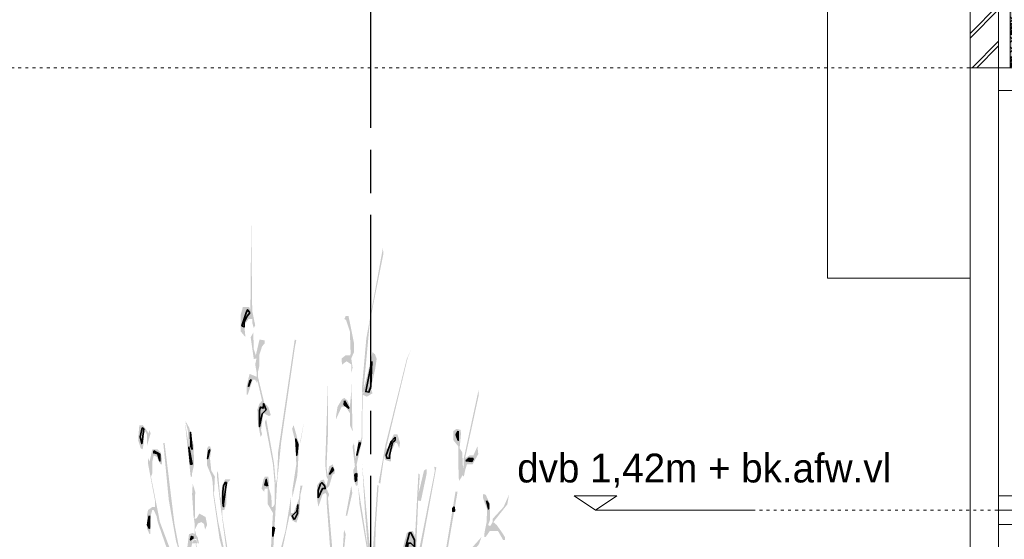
# Model space of a CAD drawing. Header units: millimetres. Extents: x -10538 to 13100, y -15694 to 32605.
# Tile 165 of 203: x -4400 to -949, y 27948 to 29768. Entities that reach past the tile are written whole.
import ezdxf

# ---------------------------------------------------------------- set-up
doc = ezdxf.new("R2010")
doc.units = ezdxf.units.MM
doc.header["$LTSCALE"] = 100
doc.header["$PDMODE"] = 1
doc.header["$PDSIZE"] = -2
doc.linetypes.add('[LS] ISO-08 Long Dashed Short Dashed', pattern=[9.144, 6.096, -0.762, 1.524, -0.762])
doc.linetypes.add('HIDDEN2', pattern=[0.25, 0.1, -0.15])
doc.layers.get('0').update_dxf_attribs({"lineweight": 5})
for name, color, linetype, lineweight in [('- 28_metselwerk', 7, 'Continuous', 18), ('5', 7, 'Continuous', 18), ('Dimension', 7, 'Continuous', 9), ('Geen', 7, 'Continuous', 9), ('none', 7, 'Continuous', 13), ('None-1', 7, 'Continuous', 9)]:
    doc.layers.add(name, color=color, linetype=linetype, lineweight=lineweight)
doc.styles.add('Century Gothic', font='Century-Gothic_9791.ttf')
doc.dimstyles.new('Arch_PUUUR', dxfattribs={"dimtxt": 101.056134, "dimasz": 70.693359, "dimexe": 100, "dimexo": 159, "dimgap": 100, "dimtad": 1, "dimdec": 4, "dimtxsty": 'Century Gothic', "dimblk": 'VW_SLASH', "dimblk1": 'VW_SLASH', "dimblk2": 'VW_SLASH', "dimcen": 0, "dimdle": 100, "dimazin": 0, "dimtfac": 0.8, "dimtdec": 4, "dimtix": 1, "dimtmove": 0, "dimatfit": 0, "dimldrblk": 'VW_SLASH-1', "dimfxl": 1, "dimfrac": 2, "dimtolj": 1, "dimarcsym": 0})
pattern_1 = [(45, (0, 0), (-3.18198, 3.18198), [])]

# ---------------------------------------------------------------- blocks, each defined once
blk = doc.blocks.new('Groep-1')
at = {"layer": '5', "linetype": 'Continuous', "lineweight": 0, "true_color": 0xbbbbbb, "transparency": 33554687}
blk.add_hatch(color=9, dxfattribs=at).paths.add_polyline_path([(91.5, 580), (100.5, 580), (100.5, -500), (91.5, -500)])
at = {"layer": '5', "linetype": 'Continuous', "lineweight": 5, "transparency": 33554687}
h = blk.add_hatch(dxfattribs=at)
h.set_pattern_fill('[LA] Gips fijn', style=0, pattern_type=2)
h.set_pattern_definition([(19.98, (0, 0), (488.2, -475), [30.9, -586.88]), (-13.87, (29.03, 10.56), (488.2, -475.01), [55.04, -1045.83]), (-44.22, (82.47, -2.64), (-92.36, -686.13), [34.06, -647.1]), (-97.67, (106.9, -26.4), (-580.57, -211.1), [34.62, -657.7]), (-160.02, (102.26, -60.7), (-1068.8, 263.9), [30.9, -586.88]), (166.13, (73.23, -71.25), (-1556.99, 738.91), [55.04, -1045.83]), (135.78, (19.8, -58.06), (92.36, 686.13), [34.06, -647.1]), (82.33, (-4.6, -34.3), (580.57, 211.1), [34.62, -657.7]), (-110.56, (-191.3, 283.7), (677.1, -385.55), [28.2, -663.3]), (-67.195, (-201.2, 257.3), (677.12, -385.55), [45.67, -1074.9]), (-29.66, (-183.5, 215.2), (919.9, 261.9), [31.76, -747.43]), (15.89, (-155.9, 199.5), (242.8, 647.44), [39, -917.48]), (69.44, (-118.4, 210.15), (-677.1, 385.55), [28.2, -663.3]), (112.805, (-108.53, 236.54), (-242.8, -647.44), [45.68, -1074.9]), (150.34, (-126.2, 278.65), (-242.8, -647.44), [31.76, -747.43]), (-164.11, (-153.83, 294.36), (-677.12, 385.55), [39, -917.48]), (-136.78, (118.8, -303.5), (448.6, -1121.6), [30.06, -1472.8]), (-68.2, (96.8, -324), (1543.8, -92.4), [24.16, -1183.8]), (-3.42, (105.8, -346.5), (1095.2, 1029.2), [30.9, -1515.6]), (43.22, (136.7, -348.3), (-448.6, 1121.6), [30.06, -1472.8]), (111.8, (158.6, -327.8), (-1543.8, 92.4), [24.16, -1183.8]), (176.58, (149.6, -305.3), (-1095.2, -1029.2), [30.9, -1515.6]), (142.046, (-184.7, -184.7), (-105.56, -646.55), [41.84, -794.87]), (80.73, (-217.7, -159), (-765.3, -131.95), [32.76, -622.35]), (41.795, (-212.44, -126.67), (-765.3, -131.95), [58.4, -1109.7]), (9.78, (-168.9, -87.75), (-659.74, 514.6), [38.83, -737.76]), (-37.95, (-130.6, -81.15), (105.56, 646.55), [41.84, -794.87]), (-99.27, (-97.64, -106.9), (870.86, 778.5), [65.5, -589.6]), (-170.22, (-108.2, -171.53), (659.74, -514.6), [77.66, -698.93])])
h.paths.add_polyline_path([(100.5, 580), (113, 580), (113, -500), (100.5, -500)])
at = {"layer": 'none', "linetype": 'Continuous', "lineweight": 0, "true_color": 0xdddddd}
blk.add_hatch(color=254, dxfattribs=at).paths.add_polyline_path([(113, 580), (116, 580), (116, -500), (113, -500)])
at = {"layer": '5', "lineweight": 5, "transparency": 33554687, "flags": 128}
for points in [[(91.5, 580), (100.5, 580), (100.5, -500), (91.5, -500)], [(100.5, 580), (113, 580), (113, -500), (100.5, -500)]]:
    blk.add_lwpolyline(points, close=True, dxfattribs=at)
at = {"layer": 'none', "flags": 128}
blk.add_lwpolyline([(113, 580), (116, 580), (116, -500), (113, -500)], close=True, dxfattribs=at)
blk = doc.blocks.new('Breedflensprofiel')
at = {"linetype": 'Continuous', "lineweight": 0, "true_color": 0x111111, "transparency": 33554687}
h = blk.add_hatch(color=250, dxfattribs=at)
edge = h.paths.add_edge_path()
edge.add_line((-130, -250), (-130, -237.5))
edge.add_line((-130, -237.5), (-27.75, -237.5))
edge.add_arc((-27.75, -213.5), 24, 270, 360)
edge.add_line((-3.75, -213.5), (-3.75, -36.5))
edge.add_arc((-27.75, -36.5), 24, 0, 90)
edge.add_line((-27.75, -12.5), (-130, -12.5))
edge.add_line((-130, -12.5), (-130, 0))
edge.add_line((-130, 0), (130, 0))
edge.add_line((130, 0), (130, -12.5))
edge.add_line((130, -12.5), (27.75, -12.5))
edge.add_arc((27.75, -36.5), 24, 90, 180)
edge.add_line((3.75, -36.5), (3.75, -213.5))
edge.add_arc((27.75, -213.5), 24, 180, 270)
edge.add_line((27.75, -237.5), (130, -237.5))
edge.add_line((130, -237.5), (130, -250))
edge.add_line((130, -250), (-130, -250))
at = {"linetype": 'Continuous', "lineweight": 5, "transparency": 33554687, "flags": 128}
blk.add_lwpolyline([(-130, -250), (-130, -237.5), (-27.75, -237.5, 0.4142136), (-3.75, -213.5), (-3.75, -36.5, 0.4142136), (-27.75, -12.5), (-130, -12.5), (-130, 0), (130, 0), (130, -12.5), (27.75, -12.5, 0.4142136), (3.75, -36.5), (3.75, -213.5, 0.4142136), (27.75, -237.5), (130, -237.5), (130, -250)], format="xyb", close=True, dxfattribs=at)
at = {"linetype": 'Continuous', "lineweight": 5, "transparency": 33554687}
blk.add_point((0, -125), dxfattribs=at)
blk = doc.blocks.new('d wandopbouw 02')
at = {"layer": '5', "linetype": 'Continuous', "lineweight": 0, "true_color": 0xffffcc, "transparency": 33554687}
blk.add_hatch(color=7, dxfattribs=at).paths.add_polyline_path([(-143.5, 580), (91.5, 580), (91.5, -500), (-143.5, -500)])
at = {"layer": '5', "linetype": 'Continuous', "lineweight": 5, "true_color": 0x777777, "transparency": 33554687}
h = blk.add_hatch(dxfattribs=at)
h.set_pattern_fill('#isolatie-persing', color=8, style=0, pattern_type=2)
h.set_pattern_definition([(45, (1.433, 1.323), (-17.6777, 17.6777), []), (135, (-2.866, 2.866), (-17.6777, -17.6777), [])])
h.paths.add_polyline_path([(-143.5, 580), (91.5, 580), (91.5, -500), (-143.5, -500)])
at = {"layer": '5', "lineweight": 5, "transparency": 33554687, "flags": 128}
blk.add_lwpolyline([(-143.5, 580), (91.5, 580), (91.5, -500), (-143.5, -500)], close=True, dxfattribs=at)
at = {"layer": '5', "color": 7, "transparency": 33554687}
blk.add_blockref('Groep-1', (0, 0), dxfattribs=at)
at = {"color": 255, "linetype": 'Continuous', "lineweight": 18, "transparency": 33554687}
blk.add_wipeout([(-283.5, 580), (-183.5, 580), (-183.5, -500), (-283.5, -500)], dxfattribs=at).dxf.layer = '- 28_metselwerk'
at = {"layer": '- 28_metselwerk', "linetype": 'Continuous', "lineweight": 9, "transparency": 33554687}
h = blk.add_hatch(dxfattribs=at)
h.set_pattern_fill('metselwerk', style=0, pattern_type=2)
h.set_pattern_definition([(45, (66410.59, 23488.49), (-63.63961, 63.63961), []), (45, (66387.475, 23481.765), (-63.63961, 63.63961), [])])
h.paths.add_polyline_path([(-283.5, 580), (-183.5, 580), (-183.5, -500), (-283.5, -500)])
at = {"layer": '- 28_metselwerk', "color": 7, "linetype": 'Continuous', "lineweight": 18, "transparency": 33554687, "flags": 128}
blk.add_lwpolyline([(-283.5, 580), (-183.5, 580), (-183.5, -500), (-283.5, -500)], close=True, dxfattribs=at)
at = {"color": 255, "linetype": 'Continuous', "lineweight": 9, "transparency": 33554687}
for points, layer in [([(-13.5, -80), (246.5, -80), (246.5, -330), (-13.5, -330)], 'Geen'), ([(91.5, 542), (91.5, 580), (-143.5, 580), (-143.5, 542)], 'None-1'), ([(91.5, 120), (91.5, 158), (-143.5, 158), (-143.5, 120)], 'None-1'), ([(91.5, -500), (91.5, -462), (-143.5, -462), (-143.5, -500)], 'None-1')]:
    blk.add_wipeout(points, dxfattribs=at).dxf.layer = layer
at = {"layer": 'None-1', "linetype": 'Continuous', "lineweight": 5, "true_color": 0x777777, "transparency": 33554687}
h = blk.add_hatch(dxfattribs=at)
h.set_pattern_fill('12_Naaldhout_6', color=8, style=0, pattern_type=2)
h.set_pattern_definition(pattern_1)
h.paths.add_polyline_path([(91.5, 542), (91.5, 580), (-143.5, 580), (-143.5, 542)])
h = blk.add_hatch(dxfattribs=at)
h.set_pattern_fill('12_Naaldhout_6', color=8, style=0, pattern_type=2)
h.set_pattern_definition(pattern_1)
h.paths.add_polyline_path([(91.5, 120), (91.5, 158), (-143.5, 158), (-143.5, 120)])
h = blk.add_hatch(dxfattribs=at)
h.set_pattern_fill('12_Naaldhout_6', color=8, style=0, pattern_type=2)
h.set_pattern_definition(pattern_1)
h.paths.add_polyline_path([(91.5, -500), (91.5, -462), (-143.5, -462), (-143.5, -500)])
at = {"layer": 'Geen', "color": 7, "linetype": 'Continuous', "lineweight": 9, "transparency": 33554687, "flags": 128}
blk.add_lwpolyline([(-13.5, -80), (246.5, -80), (246.5, -330), (-13.5, -330)], close=True, dxfattribs=at)
at = {"layer": 'None-1', "color": 7, "linetype": 'Continuous', "lineweight": 9, "transparency": 33554687, "flags": 128}
for points in [[(91.5, 542), (91.5, 580), (-143.5, 580), (-143.5, 542)], [(91.5, 120), (91.5, 158), (-143.5, 158), (-143.5, 120)], [(91.5, -500), (91.5, -462), (-143.5, -462), (-143.5, -500)]]:
    blk.add_lwpolyline(points, close=True, dxfattribs=at)
at = {"transparency": 33554687}
blk.add_blockref('Breedflensprofiel', (116.5, -80), dxfattribs=at)
at = {"color": 255, "linetype": 'Continuous', "lineweight": 9, "transparency": 33554687}
for points in [[(91.5, -80), (91.5, -42), (-143.5, -42), (-143.5, -80)], [(91.5, -383), (91.5, -345), (-143.5, -345), (-143.5, -383)]]:
    blk.add_wipeout(points, dxfattribs=at).dxf.layer = 'None-1'
at = {"layer": 'None-1', "linetype": 'Continuous', "lineweight": 5, "true_color": 0x777777, "transparency": 33554687}
h = blk.add_hatch(dxfattribs=at)
h.set_pattern_fill('12_Naaldhout_6', color=8, style=0, pattern_type=2)
h.set_pattern_definition(pattern_1)
h.paths.add_polyline_path([(91.5, -80), (91.5, -42), (-143.5, -42), (-143.5, -80)])
h = blk.add_hatch(dxfattribs=at)
h.set_pattern_fill('12_Naaldhout_6', color=8, style=0, pattern_type=2)
h.set_pattern_definition(pattern_1)
h.paths.add_polyline_path([(91.5, -383), (91.5, -345), (-143.5, -345), (-143.5, -383)])
at = {"layer": 'None-1', "color": 7, "linetype": 'Continuous', "lineweight": 9, "transparency": 33554687, "flags": 128}
for points in [[(91.5, -80), (91.5, -42), (-143.5, -42), (-143.5, -80)], [(91.5, -383), (91.5, -345), (-143.5, -345), (-143.5, -383)]]:
    blk.add_lwpolyline(points, close=True, dxfattribs=at)
blk = doc.blocks.new('Groep-4')
at = {"layer": 'Geen', "linetype": 'Continuous', "lineweight": 0, "true_color": 0xbbbbbb, "transparency": 33554549}
for points in [[(-3574.7, 28698.2), (-3585.1, 28748.3), (-3588.7, 29061.1), (-3591.5, 28751.3), (-3596, 28762.3), (-3617.8, 28762.3), (-3625.1, 28736.3), (-3625.1, 28676.1), (-3608.7, 28656.1), (-3613.3, 28698.2), (-3597.8, 28720.2), (-3584.2, 28720.2), (-3584.2, 28704.2), (-3579.6, 28688.2)], [(-3225.2, 28202.9), (-3233.4, 28274.1), (-3228.4, 28285.1), (-3223.4, 28232), (-3213.9, 28285.1), (-3213.9, 28295.2), (-3204.3, 28295.2), (-3202.1, 28303.2), (-3199.8, 28486.6), (-3185.2, 28652.1), (-3127.1, 28968.9), (-3125.3, 28948.8), (-3172.5, 28712.2), (-3194.8, 28475.6), (-3181.6, 28523.7), (-3172.5, 28563.8), (-3163.4, 28603.9), (-3154.3, 28595.9), (-3148.9, 28579.9), (-3154.3, 28543.8), (-3163.4, 28503.7), (-3168.9, 28475.6), (-3163.4, 28459.6), (-3170.7, 28455.6), (-3183.4, 28447.5), (-3198, 28454.6), (-3194.8, 28465.6), (-3198, 28463.6), (-3198, 28454.6), (-3199.8, 28295.2), (-3218.9, 28211), (-3214.3, 28150.8), (-3216.6, 28135.8), (-3221.1, 28135.8), (-3228.9, 28154.8), (-3230.7, 28190.9)], [(-3233.4, 28327.2), (-3242.9, 28348.3), (-3242.9, 28390.4), (-3257.5, 28412.5), (-3271.6, 28412.5), (-3291.1, 28369.4), (-3291.1, 28380.4), (-3286.1, 28412.5), (-3270.7, 28438.5), (-3262, 28443.5), (-3250.7, 28433.5), (-3242.9, 28412.5), (-3238, 28465.6), (-3238, 28560.8), (-3254.3, 28571.9), (-3270.7, 28559.8), (-3271.6, 28581.9), (-3257.5, 28592.9), (-3241.6, 28592.9), (-3240.2, 28599.9), (-3242.9, 28677.1), (-3256.1, 28716.2), (-3262, 28720.2), (-3257.5, 28730.3), (-3247.5, 28730.3), (-3228.4, 28635), (-3228.4, 28603.9), (-3238, 28581.9), (-3233.4, 28549.8), (-3238, 28528.8)], [(-3324.7, 26704.2), (-3329.3, 26704.2), (-3329.3, 26725.2), (-3324.7, 26746.3), (-3324.7, 26751.3), (-3334.3, 26725.2), (-3334.3, 26751.3), (-3367.9, 26788.4), (-3419.7, 26867.6), (-3550.6, 27160.3), (-3577.8, 27212.5), (-3593.7, 27223.5), (-3598.7, 27223.5), (-3613.3, 27244.5), (-3646.9, 27255.6), (-3685.5, 27287.6), (-3743.2, 27361.8), (-3776.9, 27425), (-3776.9, 27436), (-3757.3, 27393.9), (-3752.8, 27393.9), (-3757.3, 27447), (-3752.8, 27468.1), (-3747.8, 27478.1), (-3734.1, 27469.1), (-3709.1, 27425), (-3708.7, 27360.8), (-3719.1, 27371.9), (-3728.7, 27436), (-3732.3, 27441), (-3745, 27447), (-3746.9, 27429), (-3747.8, 27403.9), (-3738.2, 27371.9), (-3695.1, 27308.7), (-3663.3, 27287.6), (-3610.5, 27264.6), (-3598.7, 27276.6), (-3598.7, 27292.7), (-3603.7, 27308.7), (-3674.2, 27497.2), (-3810.5, 27796.9), (-3848.6, 27850.1), (-3885, 27918.2), (-3916.4, 28008.5), (-3920.9, 28030.5), (-3930.4, 28050.6), (-3935.4, 28051.6), (-3940, 28034.5), (-3942.7, 27966.3), (-3945, 27966.3), (-3954.5, 27987.4), (-3954.5, 28030.5), (-3950.4, 28050.6), (-3935.4, 28061.6), (-3925.9, 28061.6), (-3925.9, 28083.6), (-3950, 28211), (-3950, 28232), (-3945, 28221), (-3935.4, 28263.1), (-3916.4, 28263.1), (-3906.4, 28253.1), (-3901.8, 28232), (-3901.8, 28211), (-3906.4, 28211), (-3919.5, 28237), (-3930.4, 28242), (-3935.4, 28221), (-3935.4, 28178.9), (-3940, 28167.8), (-3908.6, 28008.5), (-3872.7, 27913.2), (-3835.9, 27842), (-3810.5, 27806.9), (-3852.3, 27942.3), (-3877.7, 28086.6), (-3896.8, 28285.1), (-3892.3, 28285.1), (-3857.7, 28002.4), (-3843.2, 27926.2), (-3817.7, 27846), (-3784.1, 27759.8), (-3776.9, 27764.8), (-3777.8, 27881.1), (-3783.2, 27930.3), (-3781.4, 27934.3), (-3774.1, 27870.1), (-3762.3, 27732.8), (-3675.5, 27531.3), (-3673.3, 27531.3), (-3671, 27552.3), (-3695.1, 27716.7), (-3695.1, 27722.7), (-3680.5, 27648.6), (-3676, 27649.6), (-3646.9, 27525.2), (-3605.1, 27376.9), (-3541, 27192.4), (-3507.4, 27117.2), (-3497.9, 27088.2), (-3463.3, 27016), (-3464.2, 27054.1), (-3490.6, 27208.5), (-3502.4, 27340.8), (-3521.5, 27445), (-3576, 27557.3), (-3641.4, 27737.8), (-3646.9, 27743.8), (-3646.9, 27732.8), (-3651.4, 27722.7), (-3652.4, 27669.6), (-3661.4, 27690.7), (-3666.9, 27733.8), (-3656.4, 27785.9), (-3699.6, 27950.3), (-3721.4, 28102.7), (-3723.7, 28146.8), (-3726.9, 28166.8), (-3743.2, 28206.9), (-3743.2, 28267.1), (-3738.2, 28274.1), (-3733.2, 28274.1), (-3728.7, 28263.1), (-3733.2, 28232), (-3728.7, 28188.9), (-3716, 28167.8), (-3719.1, 28104.7), (-3704.6, 28010.5), (-3675.5, 27874.1), (-3661.4, 27829), (-3668.3, 27851.1), (-3699.6, 28093.7), (-3708.7, 28166.8), (-3709.1, 28188.9), (-3704.6, 28178.9), (-3697.3, 28093.7), (-3695.1, 28093.7), (-3690.1, 28135.8), (-3680.5, 28157.8), (-3661.4, 28157.8), (-3671, 28146.8), (-3675.5, 28125.7), (-3675.5, 28072.6), (-3683.2, 28050.6), (-3690.1, 28051.6), (-3690.1, 28030.5), (-3661.4, 27850.1), (-3658.7, 27858.1), (-3651.4, 27894.2), (-3641.9, 27903.2), (-3637.4, 27903.2), (-3652.4, 27846), (-3651.4, 27785.9), (-3627.8, 27764.8), (-3641.4, 27761.8), (-3637.4, 27753.8), (-3632.4, 27753.8), (-3590.6, 27637.5), (-3546.9, 27533.3), (-3536, 27521.2), (-3523.3, 27521.2), (-3523.3, 27577.4), (-3525.1, 27621.5), (-3526.5, 27781.9), (-3516.9, 27966.3), (-3512.4, 28040.5), (-3531.5, 28072.6), (-3531.5, 28125.7), (-3541, 28125.7), (-3543.3, 28114.7), (-3552.4, 28125.7), (-3546, 28157.8), (-3541, 28167.8), (-3528.8, 28167.8), (-3526.9, 28150.8), (-3526.5, 28126.7), (-3517.9, 28098.7), (-3516.9, 28061.6), (-3512.4, 28061.6), (-3506.9, 28070.6), (-3506.9, 28146.8), (-3512.4, 28211), (-3541, 28359.3), (-3536, 28369.4), (-3508.8, 28215), (-3502.4, 28142.8), (-3497.9, 28162.8), (-3494.2, 28255.1), (-3436.1, 28648.1), (-3430.6, 28645), (-3435.2, 28624), (-3483.3, 28291.2), (-3497.9, 28146.8), (-3516.9, 27818), (-3508.8, 27826), (-3468.8, 27977.4), (-3449.7, 28093.7), (-3449.7, 28040.5), (-3440.2, 28040.5), (-3421.5, 28090.7), (-3416.1, 28135.8), (-3408.8, 28135.8), (-3416.1, 28104.7), (-3419.7, 28038.5), (-3425.6, 28019.5), (-3430.6, 28006.4), (-3445.2, 28014.5), (-3449.7, 28030.5), (-3454.7, 28030.5), (-3478.3, 27918.2), (-3478.3, 27903.2), (-3490.6, 27838), (-3501.5, 27801.9), (-3512.4, 27701.7), (-3510.6, 27569.4), (-3502.4, 27425), (-3487, 27320.7), (-3488.3, 27308.7), (-3481.5, 27303.7), (-3474.2, 27336.8), (-3454.7, 27574.4), (-3449.7, 27584.4), (-3436.1, 27810), (-3428.8, 27838), (-3432.4, 27866.1), (-3425.2, 27886.1), (-3425.6, 27850.1), (-3454.7, 27478.1), (-3464.2, 27393.9), (-3403.3, 27725.7), (-3399.7, 27713.7), (-3407, 27685.6), (-3464.2, 27376.9), (-3474.2, 27232.5), (-3468.8, 27152.3), (-3454.7, 27054.1), (-3440.2, 26989.9), (-3419.7, 26927.7), (-3358.4, 26831.5), (-3343.8, 26831.5), (-3315.2, 26810.5), (-3291.1, 26831.5), (-3265.2, 26911.7), (-3247, 27008), (-3232.5, 27088.2), (-3223.4, 27202.4), (-3223.4, 27276.6), (-3230.7, 27284.6), (-3223.4, 27297.7), (-3247.5, 27436), (-3272.5, 27533.3), (-3291.1, 27658.6), (-3291.1, 27697.7), (-3310.7, 27898.2), (-3324.7, 28083.6), (-3324.7, 28104.7), (-3328.8, 28110.7), (-3338.8, 28104.7), (-3353.4, 28061.6), (-3358.4, 28093.7), (-3358.4, 28135.8), (-3345.2, 28154.8), (-3334.3, 28157.8), (-3325.2, 28134.8), (-3319.7, 28157.8), (-3324.7, 28167.8), (-3329.3, 28211), (-3319.7, 28496.7), (-3319.7, 28316.2), (-3324.7, 28199.9), (-3319.7, 28167.8), (-3316.1, 28202.9), (-3302.9, 28211), (-3295.7, 28188.9), (-3295.7, 28178.9), (-3303.4, 28174.9), (-3315.2, 28135.8), (-3324.7, 28125.7), (-3315.2, 28104.7), (-3319.7, 28093.7), (-3315.2, 28040.5), (-3305.2, 27924.2), (-3281.1, 27690.7), (-3263.4, 27982.4), (-3257.5, 27966.3), (-3270.7, 27838), (-3265.2, 27597.4), (-3248.9, 27465.1), (-3221.1, 27332.8), (-3209.3, 27297.7), (-3190.7, 27421), (-3175.7, 27626.5), (-3170.7, 27796.9), (-3176.2, 27874.1), (-3209.3, 28072.6), (-3213.9, 28135.8), (-3179.8, 27918.2), (-3189.8, 28040.5), (-3199.8, 28211), (-3174.3, 27934.3), (-3170.7, 27934.3), (-3168.4, 27903.2), (-3161.2, 27924.2), (-3146.6, 28138.8), (-3142.1, 28135.8), (-3151.6, 27998.4), (-3156.2, 27860.1), (-3161.6, 27814), (-3165.2, 27641.5), (-3179.8, 27417), (-3185.2, 27371.9), (-3175.7, 27393.9), (-3122.5, 27626.5), (-3128.9, 27581.4), (-3156.2, 27447), (-3148.9, 27447), (-3185.2, 27297.7), (-3213.9, 27117.2), (-3230.7, 26989.9), (-3228.4, 26968.9), (-3203.4, 27000.9), (-3137.1, 27213.5), (-3096.2, 27316.7), (-3093.9, 27340.8), (-3078, 27372.9), (-3055.3, 27447), (-3036.2, 27531.3), (-3016.7, 27759.8), (-3016.7, 27839), (-3012.1, 27850.1), (-2944.9, 28188.9), (-2947.1, 28202.9), (-2939.9, 28199.9), (-2992.6, 27913.2), (-2972.6, 27910.2), (-2959, 27881.1), (-2965.3, 27881.1), (-2970.8, 27894.2), (-2985.3, 27892.2), (-2997.6, 27850.1), (-3001.7, 27805.9), (-3012.1, 27796.9), (-3012.1, 27785.9), (-3026.7, 27531.3), (-3023.9, 27531.3), (-2972.6, 27649.6), (-2950.8, 27725.7), (-2934.9, 27753.8), (-2925.3, 27796.9), (-2872.6, 28114.7), (-2865.4, 28114.7), (-2909, 27862.1), (-2906.2, 27823), (-2899.9, 27823), (-2872.6, 27850.1), (-2872.6, 27839), (-2867.6, 27850.1), (-2867.6, 27860.1), (-2781.3, 27956.3), (-2790.8, 27930.3), (-2854.4, 27858.1), (-2915.8, 27764.8), (-2932.6, 27721.7), (-2999.9, 27533.3), (-3094.4, 27268.6), (-3105.3, 27213.5), (-3076.2, 27232.5), (-2994.4, 27324.7), (-2938.1, 27425), (-2916.2, 27465.1), (-2909, 27505.2), (-2906.2, 27542.3), (-2906.2, 27563.3), (-2920.8, 27531.3), (-2925.3, 27531.3), (-2925.3, 27541.3), (-2920.8, 27574.4), (-2909, 27584.4), (-2903.5, 27584.4), (-2898.1, 27569.4), (-2892.6, 27557.3), (-2870.8, 27581.4), (-2867.6, 27600.4), (-2867.6, 27605.4), (-2863.5, 27613.5), (-2858.1, 27658.6), (-2858.1, 27679.6), (-2882.2, 27711.7), (-2882.2, 27716.7), (-2878.1, 27733.8), (-2867.6, 27732.8), (-2856.3, 27701.7), (-2850.8, 27677.6), (-2850.8, 27669.6), (-2834, 27722.7), (-2827.2, 27725.7), (-2847.2, 27665.6), (-2850.8, 27617.5), (-2860.4, 27605.4), (-2863.1, 27595.4), (-2896.7, 27499.2), (-2951.7, 27372.9), (-2954.4, 27364.8), (-2916.2, 27396.9), (-2841.7, 27510.2), (-2830.8, 27510.2), (-2898.1, 27409), (-2938.1, 27364.8), (-2925.3, 27352.8), (-2905.3, 27272.6), (-2910.8, 27272.6), (-2920.8, 27319.7), (-2932.6, 27340.8), (-2944.9, 27340.8), (-2952.6, 27324.7), (-2964, 27340.8), (-2997.6, 27308.7), (-3045.7, 27244.5), (-3088.9, 27204.4), (-3161.2, 27075.1), (-3245.2, 26843.5), (-3279.8, 26783.4), (-3297.9, 26759.3), (-3319.7, 26757.3)], [(-3526.5, 28380.4), (-3546, 28390.4), (-3554.2, 28331.3), (-3550.6, 28316.2), (-3555.6, 28306.2), (-3565.1, 28355.3), (-3566.9, 28403.4), (-3560.1, 28422.5), (-3550.6, 28433.5), (-3565.1, 28496.7), (-3570.1, 28507.7), (-3570.1, 28496.7), (-3574.7, 28507.7), (-3583.3, 28507.7), (-3601, 28454.6), (-3605.1, 28454.6), (-3605.1, 28483.6), (-3594.2, 28527.7), (-3570.1, 28517.7), (-3570.1, 28535.8), (-3574.7, 28560.8), (-3570.1, 28581.9), (-3579.6, 28579.9), (-3590.6, 28656.1), (-3581.5, 28672.1), (-3579.6, 28614), (-3572.4, 28592.9), (-3559.7, 28648.1), (-3541, 28645), (-3541, 28635), (-3550.6, 28624), (-3559.7, 28595.9), (-3560.1, 28555.8), (-3565.1, 28533.8), (-3565.1, 28517.7), (-3543.3, 28427.5), (-3528.8, 28411.5), (-3519.7, 28383.4)], [(-3136.2, 28142.8), (-3142.1, 28146.8), (-3118, 28279.1), (-3043.5, 28579.9), (-3028.9, 28612), (-3040.7, 28581.9), (-3115.3, 28269.1), (-3113, 28263.1), (-3088.9, 28316.2), (-3076.2, 28316.2), (-3067.1, 28287.1), (-3069.8, 28267.1), (-3077.1, 28285.1), (-3084.4, 28285.1), (-3098.5, 28253.1), (-3098.5, 28221), (-3103.5, 28221), (-3119.8, 28227), (-3122.5, 28242)], [(-2858.1, 28150.8), (-2861.7, 28162.8), (-2863.1, 28274.1), (-2879.9, 28295.2), (-2879.9, 28327.2), (-2869, 28335.3), (-2854.4, 28331.3), (-2853.5, 28316.2), (-2858.1, 28267.1), (-2849, 28253.1), (-2846.3, 28194.9), (-2843.5, 28211), (-2843.5, 28232), (-2790.8, 28475.6), (-2790.8, 28454.6), (-2839, 28232), (-2821.7, 28243), (-2809.9, 28242), (-2795.8, 28274.1), (-2792.7, 28247), (-2812.6, 28211), (-2832.6, 28211), (-2839, 28188.9), (-2843.5, 28167.8), (-2848.5, 28172.9), (-2853.5, 28161.8), (-2858.1, 28156.8)], [(-3954.5, 28274.1), (-3954.5, 28316.2), (-3959.5, 28327.2), (-3964.1, 28316.2), (-3964.1, 28295.2), (-3969.1, 28263.1), (-3975.9, 28267.1), (-3985, 28295.2), (-3983.6, 28316.2), (-3980.9, 28347.3), (-3969.1, 28348.3), (-3955.9, 28331.3), (-3948.6, 28319.2), (-3945, 28331.3), (-3941.3, 28319.2)], [(-3795.9, 28167.8), (-3795.9, 28178.9), (-3788.7, 28211), (-3790.9, 28279.1), (-3805.5, 28338.3), (-3819.6, 28363.3), (-3810.5, 28327.2), (-3807.8, 28279.1), (-3821.4, 28363.3), (-3800.9, 28167.8)], [(-3444.7, 28093.7), (-3444.7, 28118.7), (-3430.6, 28211), (-3435.2, 28295.2), (-3445.2, 28335.3), (-3440.2, 28348.3), (-3430.6, 28315.2), (-3425.6, 28295.2), (-3420.6, 28285.1), (-3427, 28170.9)], [(-3416.1, 28285.1), (-3416.1, 28295.2), (-3403.3, 28363.3)], [(-3012.1, 27871.1), (-3021.7, 27913.2), (-3030.8, 27918.2), (-3038, 27914.2), (-3050.3, 27892.2), (-3058, 27892.2), (-3055.3, 27924.2), (-3043.5, 27970.4), (-3032.6, 27977.4), (-3021.7, 27977.4), (-3014.4, 27958.3), (-3002.6, 28178.9), (-2997.6, 28174.9), (-3001.7, 28110.7), (-2983, 28188.9), (-2974.4, 28194.9), (-2973.5, 28178.9), (-2992.6, 28088.7), (-2994.4, 28082.6), (-3003.5, 28083.6)], [(-3774.1, 27934.3), (-3776.9, 27934.3), (-3781.4, 27945.3), (-3790.9, 27945.3), (-3795.9, 27934.3), (-3803.2, 27898.2), (-3810.5, 27898.2), (-3812.3, 27922.2), (-3806.8, 27966.3), (-3794.1, 27970.4), (-3786.4, 27966.3), (-3786.4, 27998.4), (-3790.9, 28030.5), (-3795.9, 28106.7), (-3793.7, 28142.8), (-3785, 28114.7), (-3786.4, 28019.5), (-3779.6, 28022.5), (-3770.5, 28038.5), (-3748.7, 28026.5), (-3743.2, 27998.4), (-3750.5, 27982.4), (-3754.1, 28002.4), (-3763.2, 28008.5), (-3775.9, 28003.4), (-3786.4, 27982.4), (-3781.4, 27962.3), (-3776.9, 27956.3), (-3771.9, 27934.3), (-3775.5, 27934.3), (-3781.4, 27950.3), (-3794.1, 27946.3), (-3795.9, 27934.3)], [(-3257.5, 28030.5), (-3238, 28135.8), (-3234.3, 28110.7), (-3252.5, 28030.5)], [(-2752.2, 27977.4), (-2766.8, 27956.3), (-2771.8, 27956.3), (-2771.8, 27966.3), (-2763.6, 28008.5), (-2761.8, 28054.6), (-2769, 28072.6), (-2776.3, 28093.7), (-2776.3, 28106.7), (-2766.8, 28104.7), (-2752.2, 28072.6), (-2752.2, 28014.5), (-2758.1, 27998.4), (-2750.8, 27994.4), (-2742.7, 28008.5), (-2742.7, 28019.5), (-2704, 28061.6), (-2685, 28104.7), (-2690.9, 28070.6), (-2739.9, 28008.5), (-2728.1, 27998.4), (-2709, 27971.4), (-2699.5, 27956.3), (-2699.5, 27945.3), (-2705.4, 27945.3), (-2723.6, 27977.4)]]:
    blk.add_hatch(color=9, dxfattribs=at).paths.add_polyline_path(points)
blk = doc.blocks.new('Groep-5')
at = {"layer": 'Geen', "linetype": 'Continuous', "lineweight": 0, "true_color": 0xbbbbbb, "transparency": 33554549}
for points in [[(-3593.7, 28741.3), (-3603.3, 28730.3), (-3613.3, 28709.2), (-3613.3, 28692.2), (-3621.5, 28696.2), (-3606.9, 28741.3), (-3601.5, 28752.3), (-3594.2, 28744.3)], [(-3165.7, 28570.9), (-3187.1, 28465.6), (-3176.2, 28463.6), (-3168.9, 28483.6)], [(-3589.2, 28507.7), (-3593.7, 28503.7), (-3597.8, 28483.6)], [(-3536, 28401.4), (-3550.6, 28387.4), (-3560.1, 28343.3), (-3560.1, 28399.4), (-3556, 28411.5), (-3546.9, 28407.4), (-3545.1, 28423.5)], [(-3262, 28433.5), (-3263.4, 28419.5), (-3247, 28407.4)], [(-3965, 28335.3), (-3970.4, 28338.3), (-3977.7, 28307.2), (-3972.2, 28283.1)], [(-3795.9, 28263.1), (-3800.9, 28274.1), (-3801.4, 28323.2)], [(-3084.4, 28306.2), (-3098, 28291.2), (-3116.2, 28243), (-3113, 28232), (-3103.5, 28232), (-3103.5, 28242), (-3093.9, 28287.1), (-3084.4, 28295.2)], [(-2863.1, 28327.2), (-2870.8, 28315.2), (-2863.1, 28295.2), (-2863.1, 28323.2)], [(-3795.9, 28211), (-3801.4, 28211), (-3806.8, 28271.1)], [(-3425.2, 28279.1), (-3432.4, 28299.2), (-3428.8, 28243)], [(-3205.2, 28287.1), (-3210.7, 28285.1), (-3218, 28243)], [(-3930.4, 28258.1), (-3930.4, 28251.1), (-3916.4, 28248.1), (-3908.6, 28223), (-3909.1, 28247)], [(-3733.2, 28263.1), (-3737.8, 28259.1), (-3741.4, 28231)], [(-3314.3, 28174.9), (-3303.4, 28198.9), (-3300.7, 28188.9)], [(-2836.3, 28223), (-2824.5, 28232), (-2810.8, 28231), (-2814.9, 28221)], [(-3218.9, 28178.9), (-3225.2, 28174.9), (-3223.4, 28150.8), (-3219.8, 28154.8)], [(-3675.5, 28146.8), (-3680.5, 28146.8), (-3685.5, 28135.8), (-3688.7, 28114.7), (-3688.7, 28074.6), (-3685.5, 28062.6), (-3685.5, 28072.6)], [(-3531.5, 28135.8), (-3536, 28157.8), (-3541.5, 28138.8)], [(-3353.4, 28093.7), (-3353.4, 28118.7), (-3346.1, 28142.8), (-3341.6, 28146.8), (-3330.6, 28134.8), (-3329.3, 28125.7), (-3338.8, 28125.7)], [(-3425.2, 28070.6), (-3428.8, 28046.5), (-3445.2, 28030.5), (-3439.7, 28018.5), (-3435.2, 28019.5), (-3427, 28038.5)], [(-2877.2, 28061.6), (-2882.2, 28056.6), (-2882.2, 28046.5), (-2876.3, 28046.5)], [(-2763.6, 28082.6), (-2757.2, 28054.6), (-2757.2, 28072.6)], [(-3946.8, 28030.5), (-3952.2, 27998.4), (-3945, 27986.4)], [(-3945, 28030.5), (-3950.4, 27998.4), (-3945, 27986.4), (-3945, 28026.5)], [(-3790.9, 27954.3), (-3797.8, 27958.3), (-3801.4, 27946.3)], [(-3512.4, 27958.3), (-3512.4, 27990.4), (-3507.4, 27987.4)], [(-3045.3, 27926.2), (-3033.5, 27971.4), (-3028.9, 27971.4), (-3016.2, 27946.3), (-3016.7, 27922.2), (-3028.9, 27934.3), (-3038, 27934.3), (-3040.7, 27918.2), (-3047.1, 27924.2)]]:
    blk.add_hatch(color=9, dxfattribs=at).paths.add_polyline_path(points)
at = {"layer": 'Geen', "color": 8, "linetype": 'Continuous', "lineweight": 35, "true_color": 0x777777, "transparency": 33554541, "flags": 128}
for points in [[(-3593.7, 28741.3), (-3603.3, 28730.3), (-3613.3, 28709.2), (-3613.3, 28692.2), (-3621.5, 28696.2), (-3606.9, 28741.3), (-3601.5, 28752.3), (-3594.2, 28744.3)], [(-3165.7, 28570.9), (-3187.1, 28465.6), (-3176.2, 28463.6), (-3168.9, 28483.6)], [(-3589.2, 28507.7), (-3593.7, 28503.7), (-3597.8, 28483.6)], [(-3536, 28401.4), (-3550.6, 28387.4), (-3560.1, 28343.3), (-3560.1, 28399.4), (-3556, 28411.5), (-3546.9, 28407.4), (-3545.1, 28423.5)], [(-3262, 28433.5), (-3263.4, 28419.5), (-3247, 28407.4)], [(-3965, 28335.3), (-3970.4, 28338.3), (-3977.7, 28307.2), (-3972.2, 28283.1)], [(-3795.9, 28263.1), (-3800.9, 28274.1), (-3801.4, 28323.2)], [(-3084.4, 28306.2), (-3098, 28291.2), (-3116.2, 28243), (-3113, 28232), (-3103.5, 28232), (-3103.5, 28242), (-3093.9, 28287.1), (-3084.4, 28295.2)], [(-2863.1, 28327.2), (-2870.8, 28315.2), (-2863.1, 28295.2), (-2863.1, 28323.2)], [(-3795.9, 28211), (-3801.4, 28211), (-3806.8, 28271.1)], [(-3425.2, 28279.1), (-3432.4, 28299.2), (-3428.8, 28243)], [(-3205.2, 28287.1), (-3210.7, 28285.1), (-3218, 28243)], [(-3930.4, 28258.1), (-3930.4, 28251.1), (-3916.4, 28248.1), (-3908.6, 28223), (-3909.1, 28247)], [(-3733.2, 28263.1), (-3737.8, 28259.1), (-3741.4, 28231)], [(-3314.3, 28174.9), (-3303.4, 28198.9), (-3300.7, 28188.9)], [(-2836.3, 28223), (-2824.5, 28232), (-2810.8, 28231), (-2814.9, 28221)], [(-3218.9, 28178.9), (-3225.2, 28174.9), (-3223.4, 28150.8), (-3219.8, 28154.8)], [(-3675.5, 28146.8), (-3680.5, 28146.8), (-3685.5, 28135.8), (-3688.7, 28114.7), (-3688.7, 28074.6), (-3685.5, 28062.6), (-3685.5, 28072.6)], [(-3531.5, 28135.8), (-3536, 28157.8), (-3541.5, 28138.8)], [(-3353.4, 28093.7), (-3353.4, 28118.7), (-3346.1, 28142.8), (-3341.6, 28146.8), (-3330.6, 28134.8), (-3329.3, 28125.7), (-3338.8, 28125.7)], [(-3425.2, 28070.6), (-3428.8, 28046.5), (-3445.2, 28030.5), (-3439.7, 28018.5), (-3435.2, 28019.5), (-3427, 28038.5)], [(-2877.2, 28061.6), (-2882.2, 28056.6), (-2882.2, 28046.5), (-2876.3, 28046.5)], [(-2763.6, 28082.6), (-2757.2, 28054.6), (-2757.2, 28072.6)], [(-3946.8, 28030.5), (-3952.2, 27998.4), (-3945, 27986.4)], [(-3945, 28030.5), (-3950.4, 27998.4), (-3945, 27986.4), (-3945, 28026.5)], [(-3790.9, 27954.3), (-3797.8, 27958.3), (-3801.4, 27946.3)], [(-3512.4, 27958.3), (-3512.4, 27990.4), (-3507.4, 27987.4)], [(-3045.3, 27926.2), (-3033.5, 27971.4), (-3028.9, 27971.4), (-3016.2, 27946.3), (-3016.7, 27922.2), (-3028.9, 27934.3), (-3038, 27934.3), (-3040.7, 27918.2), (-3047.1, 27924.2)]]:
    blk.add_lwpolyline(points, close=True, dxfattribs=at)
blk = doc.blocks.new('Groep-6')
at = {"layer": 'Geen', "color": 7, "transparency": 33554541}
blk.add_blockref('Groep-4', (0, 0), dxfattribs=at)
at = {"layer": 'Geen', "color": 8, "true_color": 0x777777, "transparency": 33554541}
blk.add_blockref('Groep-5', (0, 0), dxfattribs=at)
blk = doc.blocks.new('Groep-7')
at = {"layer": 'Geen', "color": 7, "transparency": 33554541}
blk.add_blockref('Groep-6', (0, 0), dxfattribs=at)
blk = doc.blocks.new('VW_SLASH')
at = {"color": 0, "linetype": 'ByBlock', "lineweight": -2, "transparency": 16777216}
blk.add_line((1.415, 0), (-1, 0), dxfattribs=at)
at = {"color": 0, "linetype": 'Continuous', "lineweight": 20, "transparency": 16777216, "flags": 128}
blk.add_lwpolyline([(0.5, 0.5), (-0.5, -0.5)], dxfattribs=at)
blk = doc.blocks.new('*D49')
at = {"layer": 'Defpoints', "color": 0, "transparency": 33554687}
for p in [(-5880, 30680), (-968.9, 30680), (-1068.9, 29600)]:
    blk.add_point(p, dxfattribs=at)
at = {"layer": 'Dimension', "color": 0, "linetype": 'Continuous', "lineweight": -2, "transparency": 33554687}
blk.add_line((-5880, 29670.7), (-5880, 30609.3), dxfattribs=at)
at = {"layer": 'Dimension', "color": 0, "lineweight": -2, "xscale": 70.693359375, "yscale": 70.693359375, "zscale": 70.693359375}
for p, rotation in [((-5880, 30680), 90), ((-5880, 29600), 270)]:
    blk.add_blockref('VW_SLASH', p, dxfattribs=dict(at, rotation=rotation))
at = {"layer": 'Dimension', "color": 0, "lineweight": 5, "transparency": 33554687, "insert": (-5983.1, 30140), "char_height": 101.06, "attachment_point": 5, "rotation": 90, "style": 'Century Gothic'}
blk.add_mtext('\\A1;1080', dxfattribs=at)
blk = doc.blocks.new('VW_SLASH-1')
at = {"color": 0, "linetype": 'ByBlock', "lineweight": -2, "transparency": 16777216}
blk.add_line((1.415, 0), (-1, 0), dxfattribs=at)
at = {"color": 0, "linetype": 'Continuous', "lineweight": 20, "transparency": 16777216, "flags": 128}
blk.add_lwpolyline([(0.751, 0.751), (-0.751, -0.751)], dxfattribs=at)
blk = doc.blocks.new('*D50')
at = {"layer": 'Defpoints', "color": 0, "transparency": 33554687}
for p in [(-5880, 29600), (-1068.9, 29600), (-1068.9, 27000)]:
    blk.add_point(p, dxfattribs=at)
at = {"layer": 'Dimension', "color": 0, "linetype": 'Continuous', "lineweight": -2, "transparency": 33554687}
blk.add_line((-5880, 27070.7), (-5880, 29529.3), dxfattribs=at)
at = {"layer": 'Dimension', "color": 0, "lineweight": -2, "xscale": 70.693359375, "yscale": 70.693359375, "zscale": 70.693359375}
for p, rotation in [((-5880, 29600), 90), ((-5880, 27000), 270)]:
    blk.add_blockref('VW_SLASH', p, dxfattribs=dict(at, rotation=rotation))
at = {"layer": 'Dimension', "color": 0, "lineweight": 5, "transparency": 33554687, "insert": (-5983.1, 28300), "char_height": 101.06, "attachment_point": 5, "rotation": 90, "style": 'Century Gothic'}
blk.add_mtext('\\A1;2600', dxfattribs=at)
blk = doc.blocks.new('d raam kozijnen')
at = {"color": 255, "linetype": 'Continuous', "lineweight": 9, "transparency": 33554687}
blk.add_wipeout([(-64.9, 1360), (15.1, 1360), (15.1, -1190), (-64.9, -1190)], dxfattribs=at).dxf.layer = 'Geen'
at = {"layer": 'Geen', "color": 7, "linetype": 'Continuous', "lineweight": 9, "transparency": 33554687, "flags": 128}
blk.add_lwpolyline([(-64.9, 1360), (15.1, 1360), (15.1, -1190), (-64.9, -1190)], close=True, dxfattribs=at)
at = {"color": 255, "linetype": 'Continuous', "lineweight": 9, "transparency": 33554687}
for points in [[(-64.9, 1360), (15.1, 1360), (15.1, 1280), (-64.9, 1280)], [(-64.9, -190), (15.1, -190), (15.1, -240), (-64.9, -240)]]:
    blk.add_wipeout(points, dxfattribs=at).dxf.layer = 'Geen'
at = {"layer": 'Geen', "color": 7, "linetype": 'Continuous', "lineweight": 9, "transparency": 33554687, "flags": 128}
for points in [[(-64.9, 1360), (15.1, 1360), (15.1, 1280), (-64.9, 1280)], [(-64.9, -190), (15.1, -190), (15.1, -240), (-64.9, -240)]]:
    blk.add_lwpolyline(points, close=True, dxfattribs=at)
at = {"color": 255, "linetype": 'Continuous', "lineweight": 9, "transparency": 33554687}
blk.add_wipeout([(-64.9, -140), (15.1, -140), (15.1, -190), (-64.9, -190)], dxfattribs=at).dxf.layer = 'Geen'
at = {"layer": 'Geen', "color": 7, "linetype": 'Continuous', "lineweight": 9, "transparency": 33554687, "flags": 128}
blk.add_lwpolyline([(-64.9, -140), (15.1, -140), (15.1, -190), (-64.9, -190)], close=True, dxfattribs=at)
blk = doc.blocks.new('Groep-77')
at = {"color": 5, "lineweight": 5, "true_color": 0x0000ff, "transparency": 33554687}
blk.add_line((-2382, 28050), (-1833.2, 28050), dxfattribs=at)
at = {"color": 5, "lineweight": 5, "true_color": 0x0000ff, "transparency": 33554687, "flags": 128}
blk.add_lwpolyline([(-2307, 28100), (-2382, 28050), (-2457, 28100)], close=True, dxfattribs=at)
blk = doc.blocks.new('Groep-80')
at = {"layer": 'Geen', "color": 5, "linetype": '[LS] ISO-08 Long Dashed Short Dashed', "lineweight": 25, "true_color": 0x0000ff, "transparency": 33554687}
blk.add_line((-3168.9, 20245.3), (-3168.9, 31588.4), dxfattribs=at)
blk = doc.blocks.new('Groep-92')
at = {"linetype": 'Continuous', "lineweight": 5, "transparency": 33554687}
blk.add_line((-1833.2, 28050), (-2382, 28050), dxfattribs=at)
at = {"color": 5, "true_color": 0x0000ff, "transparency": 33554554}
blk.add_blockref('Groep-77', (0, 0), dxfattribs=at)
at = {"layer": 'Geen', "color": 7, "transparency": 33554687}
blk.add_blockref('d wandopbouw 02', (-785.4, 30100), dxfattribs=at)
at = {"layer": 'Geen', "color": 7, "transparency": 33554541}
blk.add_blockref('Groep-7', (0, 0), dxfattribs=at)
at = {"layer": 'Dimension', "color": 5, "true_color": 0x0000ff, "transparency": 33554687, "insert": (-2656.2, 28248.5), "char_height": 101.056, "attachment_point": 1, "line_spacing_factor": 1.026243, "style": 'Century Gothic'}
blk.add_mtext('dvb 1,42m + bk.afw.vl', dxfattribs=at)
at = {"layer": 'Geen', "color": 7, "linetype": 'Continuous', "lineweight": 9, "transparency": 33554687}
blk.add_line((-1068.9, 25270), (-1068.9, 30600), dxfattribs=at)
at = {"layer": 'Geen', "color": 7, "linetype": 'Continuous', "lineweight": 9, "transparency": 33554687, "flags": 128}
blk.add_lwpolyline([(-1568.9, 30680), (-1068.9, 30680), (-1068.9, 28863.4), (-1568.9, 28863.4)], close=True, dxfattribs=at)
at = {"layer": 'Dimension', "color": 5, "linetype": 'Continuous', "lineweight": 5, "true_color": 0x0000ff, "transparency": 33554687}
for base, p1, p2, picture, middle in [((-5880, 30680), (-1068.9, 29600), (-968.9, 30680), '*D49', (-5983.1, 30140)), ((-5880, 29600), (-1068.9, 27000), (-1068.9, 29600), '*D50', (-5983.1, 28300))]:
    dim = blk.add_linear_dim(base=base, p1=p1, p2=p2, angle=270, dimstyle='Arch_PUUUR', override={"dimgap": 50, "dimdec": 0, "dimpost": '<>', "dimtxsty": 'Century Gothic', "dimse1": 1, "dimse2": 1, "dimtmove": 2}, dxfattribs=at)
    dim.commit()
    dim.dimension.update_dxf_attribs({"geometry": picture, "text_midpoint": middle})
at = {"layer": 'Geen', "color": 7, "transparency": 33554687}
blk.add_blockref('d raam kozijnen', (-903.9, 28240), dxfattribs=at)
at = {"linetype": 'HIDDEN2', "lineweight": 5, "transparency": 33554687}
blk.add_line((-2382, 28050), (177.8, 28050), dxfattribs=at)
at = {"layer": 'none', "linetype": 'HIDDEN2'}
blk.add_line((-5880, 29600), (-1068.9, 29600), dxfattribs=at)
at = {"color": 7, "transparency": 33554687}
blk.add_blockref('Groep-80', (0, 0), dxfattribs=at)

msp = doc.modelspace()

# ---------------------------------------------------------------- block references
at = {"layer": 'none', "color": 7}
msp.add_blockref('Groep-92', (0, 0), dxfattribs=at)

doc.saveas('drawing.dxf')
